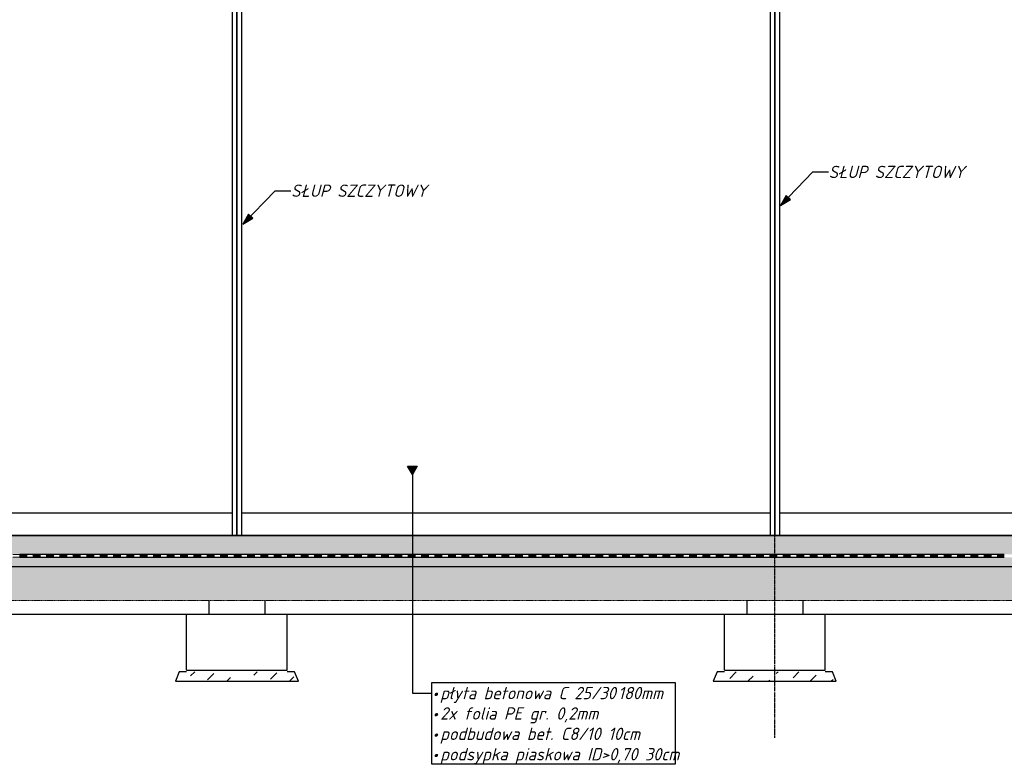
# Model space of a CAD drawing. Header units: millimetres. Extents: x -23034 to 4305, y -2041 to 12509.
# Tile 7 of 10: x -14693 to -5907, y -2041 to 4604. Entities that reach past the tile are written whole.
import ezdxf

# ---------------------------------------------------------------- set-up
doc = ezdxf.new("R2010")
doc.units = ezdxf.units.MM
doc.linetypes.add('Kreska', pattern=[4, 2.5, -1.5])
doc.linetypes.add('Linia osi', pattern=[14, 6, -3, 2, -3])
for name, color, linetype, lineweight in [('A-DETL-GENF', 92, 'Continuous', 25), ('A-FLOR', 192, 'Continuous', 25), ('A-FLOR-MCUT', 51, 'Continuous', 25), ('A-FLOR-OVHD', 1, 'Kreska', 20), ('A-FLOR-PATT', 8, 'Continuous', 35), ('A-WALL', 113, 'Continuous', 25), ('G-ANNO-TEXT', 231, 'Continuous', 20), ('S-COLS', 52, 'Continuous', 25), ('S-FNDN', 32, 'Continuous', 25), ('S-GRID', 1, 'Continuous', 20)]:
    doc.layers.add(name, color=color, linetype=linetype, lineweight=lineweight)
doc.styles.add('GOST Common_I', font='GOST_Common Italic.ttf', dxfattribs={"height": 110})
pattern_1 = [(45, (-3397.42, 5171.7), (-35.921, 149.9703), [80.645, -80.645])]

# ---------------------------------------------------------------- blocks, each defined once
blk = doc.blocks.new('Słup IPE - IPE160-1946344-C')
at = {"layer": 'S-COLS', "lineweight": 20}
for p, q in [((-7957.7, 0), (-7957.7, 8238.6)), ((-7952.7, 8238.6), (-7952.7, 0))]:
    blk.add_line(p, q, dxfattribs=at)
blk = doc.blocks.new('Słup IPE - IPE160-1946345-C')
at = {"layer": 'S-COLS', "lineweight": 20}
for p, q in [((-12757.4, 0), (-12757.4, 6462.7)), ((-12752.4, 6462.7), (-12752.4, 0))]:
    blk.add_line(p, q, dxfattribs=at)
blk = doc.blocks.new('AR Stopa fundam 1 - SF-4-1943746-C')
at = {"layer": 'S-FNDN'}
for p, q in [((-13004.9, -580), (-13004.9, -700)), ((-12504.9, -580), (-12504.9, -700)), ((-13204.9, -700), (-12304.9, -700)), ((-13204.9, -1200), (-13204.9, -700)), ((-12304.9, -1200), (-12304.9, -700)), ((-13204.9, -1200), (-12304.9, -1200))]:
    blk.add_line(p, q, dxfattribs=at)
blk = doc.blocks.new('Podbudowa fundamentu - Z odsadzką-V13-C')
at = {"layer": 'A-DETL-GENF', "lineweight": 20}
h = blk.add_hatch(dxfattribs=at)
h.set_pattern_fill('FP_13', color=256, style=0, pattern_type=2)
h.set_pattern_definition(pattern_1)
h.paths.add_polyline_path([(-7505.2, -1300), (-7406.6, -1300), (-7440.1, -1215), (-8470.3, -1215), (-8503.8, -1300), (-8405.2, -1300)], flags=0)
at = {"layer": 'A-DETL-GENF'}
for p, q in [((-8470.3, -1215), (-8503.8, -1300)), ((-8405.2, -1215), (-8470.3, -1215)), ((-7440.1, -1215), (-7505.2, -1215)), ((-7406.6, -1300), (-7440.1, -1215)), ((-8503.8, -1300), (-7406.6, -1300))]:
    blk.add_line(p, q, dxfattribs=at)
blk = doc.blocks.new('Podbudowa fundamentu - Z odsadzką-V14-C')
at = {"layer": 'A-DETL-GENF', "lineweight": 20}
h = blk.add_hatch(dxfattribs=at)
h.set_pattern_fill('FP_13', color=256, style=0, pattern_type=2)
h.set_pattern_definition(pattern_1)
h.paths.add_polyline_path([(-12304.9, -1300), (-12206.3, -1300), (-12239.7, -1215), (-13270, -1215), (-13303.4, -1300), (-13204.9, -1300)], flags=0)
at = {"layer": 'A-DETL-GENF'}
for p, q in [((-13270, -1215), (-13303.4, -1300)), ((-13204.9, -1215), (-13270, -1215)), ((-12239.7, -1215), (-12304.9, -1215)), ((-12206.3, -1300), (-12239.7, -1215)), ((-13303.4, -1300), (-12206.3, -1300))]:
    blk.add_line(p, q, dxfattribs=at)
blk = doc.blocks.new('Detal powtarzalny - izolacja 1-1574146-C')
at = {"layer": 'A-DETL-GENF'}
for points in [[(-14692.8, -192.6), (-14633.2, -192.6), (-14633.2, -167.6), (-14692.8, -167.6), (-14692.8, -180)], [(-14513.7, -192.6), (-14513.7, -167.6), (-14573.2, -167.6), (-14573.2, -192.6)], [(-14394.2, -192.6), (-14394.2, -167.6), (-14453.7, -167.6), (-14453.7, -192.6)], [(-14274.6, -192.6), (-14274.6, -167.6), (-14334.2, -167.6), (-14334.2, -192.6)], [(-14214.6, -192.6), (-14155.1, -192.6), (-14155.1, -167.6), (-14214.6, -167.6), (-14214.6, -180)], [(-14095.1, -192.6), (-14035.6, -192.6), (-14035.6, -167.6), (-14095.1, -167.6), (-14095.1, -180)], [(-13975.6, -192.6), (-13916, -192.6), (-13916, -167.6), (-13975.6, -167.6), (-13975.6, -180)], [(-13856, -192.6), (-13796.5, -192.6), (-13796.5, -167.6), (-13856, -167.6), (-13856, -180)], [(-13736.5, -192.6), (-13677, -192.6), (-13677, -167.6), (-13736.5, -167.6), (-13736.5, -180)], [(-13617, -192.6), (-13557.4, -192.6), (-13557.4, -167.6), (-13617, -167.6), (-13617, -180)], [(-13497.4, -192.6), (-13437.9, -192.6), (-13437.9, -167.6), (-13497.4, -167.6), (-13497.4, -180)], [(-13377.9, -192.6), (-13318.4, -192.6), (-13318.4, -167.6), (-13377.9, -167.6), (-13377.9, -180)], [(-13258.4, -192.6), (-13198.8, -192.6), (-13198.8, -167.6), (-13258.4, -167.6), (-13258.4, -180)], [(-13079.3, -192.6), (-13079.3, -167.6), (-13138.8, -167.6), (-13138.8, -192.6)], [(-12959.8, -192.6), (-12959.8, -167.6), (-13019.3, -167.6), (-13019.3, -192.6)], [(-12840.2, -192.6), (-12840.2, -167.6), (-12899.8, -167.6), (-12899.8, -192.6)], [(-12780.2, -192.6), (-12720.7, -192.6), (-12720.7, -167.6), (-12780.2, -167.6), (-12780.2, -180)], [(-12660.7, -192.6), (-12601.2, -192.6), (-12601.2, -167.6), (-12660.7, -167.6), (-12660.7, -180)], [(-12541.2, -192.6), (-12481.6, -192.6), (-12481.6, -167.6), (-12541.2, -167.6), (-12541.2, -180)], [(-12421.6, -192.6), (-12362.1, -192.6), (-12362.1, -167.6), (-12421.6, -167.6), (-12421.6, -180)], [(-12302.1, -192.6), (-12242.6, -192.6), (-12242.6, -167.6), (-12302.1, -167.6), (-12302.1, -180)], [(-12182.6, -192.6), (-12123, -192.6), (-12123, -167.6), (-12182.6, -167.6), (-12182.6, -180)], [(-12063, -192.6), (-12003.5, -192.6), (-12003.5, -167.6), (-12063, -167.6), (-12063, -180)], [(-11943.5, -192.6), (-11883.9, -192.6), (-11883.9, -167.6), (-11943.5, -167.6), (-11943.5, -180)], [(-11764.4, -192.6), (-11764.4, -167.6), (-11823.9, -167.6), (-11823.9, -192.6), (-11798.6, -192.6)], [(-11644.9, -192.6), (-11644.9, -167.6), (-11704.4, -167.6), (-11704.4, -192.6)], [(-11525.3, -192.6), (-11525.3, -167.6), (-11584.9, -167.6), (-11584.9, -192.6)], [(-11405.8, -192.6), (-11405.8, -167.6), (-11465.3, -167.6), (-11465.3, -192.6)], [(-11345.8, -192.6), (-11286.3, -192.6), (-11286.3, -167.6), (-11345.8, -167.6), (-11345.8, -180)], [(-11226.3, -192.6), (-11166.7, -192.6), (-11166.7, -167.6), (-11226.3, -167.6), (-11226.3, -180)], [(-11106.7, -192.6), (-11047.2, -192.6), (-11047.2, -167.6), (-11106.7, -167.6), (-11106.7, -180)], [(-10987.2, -192.6), (-10927.7, -192.6), (-10927.7, -167.6), (-10987.2, -167.6), (-10987.2, -180)], [(-10867.7, -192.6), (-10808.1, -192.6), (-10808.1, -167.6), (-10867.7, -167.6), (-10867.7, -180)], [(-10748.1, -192.6), (-10688.6, -192.6), (-10688.6, -167.6), (-10748.1, -167.6), (-10748.1, -180)], [(-10628.6, -192.6), (-10569.1, -192.6), (-10569.1, -167.6), (-10628.6, -167.6), (-10628.6, -180)], [(-10509.1, -192.6), (-10449.5, -192.6), (-10449.5, -167.6), (-10509.1, -167.6), (-10509.1, -180)], [(-10330, -192.6), (-10330, -167.6), (-10389.5, -167.6), (-10389.5, -192.6), (-10333.8, -192.6)], [(-10210.5, -192.6), (-10210.5, -167.6), (-10270, -167.6), (-10270, -192.6)], [(-10090.9, -192.6), (-10090.9, -167.6), (-10150.5, -167.6), (-10150.5, -192.6)], [(-9971.4, -192.6), (-9971.4, -167.6), (-10030.9, -167.6), (-10030.9, -192.6)], [(-9911.4, -192.6), (-9851.9, -192.6), (-9851.9, -167.6), (-9911.4, -167.6), (-9911.4, -180)], [(-9791.9, -192.6), (-9732.3, -192.6), (-9732.3, -167.6), (-9791.9, -167.6), (-9791.9, -180)], [(-9672.3, -192.6), (-9612.8, -192.6), (-9612.8, -167.6), (-9672.3, -167.6), (-9672.3, -180)], [(-9552.8, -192.6), (-9493.2, -192.6), (-9493.2, -167.6), (-9552.8, -167.6), (-9552.8, -180)], [(-9433.2, -192.6), (-9373.7, -192.6), (-9373.7, -167.6), (-9433.2, -167.6), (-9433.2, -180)], [(-9313.7, -192.6), (-9254.2, -192.6), (-9254.2, -167.6), (-9313.7, -167.6), (-9313.7, -180)], [(-9194.2, -192.6), (-9134.6, -192.6), (-9134.6, -167.6), (-9194.2, -167.6), (-9194.2, -180)], [(-9074.6, -192.6), (-9015.1, -192.6), (-9015.1, -167.6), (-9074.6, -167.6), (-9074.6, -180)], [(-8955.1, -192.6), (-8895.6, -192.6), (-8895.6, -167.6), (-8955.1, -167.6), (-8955.1, -180)], [(-8835.6, -192.6), (-8776, -192.6), (-8776, -167.6), (-8835.6, -167.6), (-8835.6, -180)], [(-8656.5, -192.6), (-8656.5, -167.6), (-8716, -167.6), (-8716, -192.6)], [(-8537, -192.6), (-8537, -167.6), (-8596.5, -167.6), (-8596.5, -192.6)], [(-8417.4, -192.6), (-8417.4, -167.6), (-8477, -167.6), (-8477, -192.6)], [(-8357.4, -192.6), (-8297.9, -192.6), (-8297.9, -167.6), (-8357.4, -167.6), (-8357.4, -180)], [(-8237.9, -192.6), (-8178.4, -192.6), (-8178.4, -167.6), (-8237.9, -167.6), (-8237.9, -180)], [(-8118.4, -192.6), (-8058.8, -192.6), (-8058.8, -167.6), (-8118.4, -167.6), (-8118.4, -180)], [(-7998.8, -192.6), (-7939.3, -192.6), (-7939.3, -167.6), (-7998.8, -167.6), (-7998.8, -180)], [(-7879.3, -192.6), (-7819.8, -192.6), (-7819.8, -167.6), (-7879.3, -167.6), (-7879.3, -180)], [(-7759.8, -192.6), (-7700.2, -192.6), (-7700.2, -167.6), (-7759.8, -167.6), (-7759.8, -180)], [(-7640.2, -192.6), (-7580.7, -192.6), (-7580.7, -167.6), (-7640.2, -167.6), (-7640.2, -180)], [(-7520.7, -192.6), (-7461.2, -192.6), (-7461.2, -167.6), (-7520.7, -167.6), (-7520.7, -180)], [(-7401.2, -192.6), (-7341.6, -192.6), (-7341.6, -167.6), (-7401.2, -167.6), (-7401.2, -180)], [(-7222.1, -192.6), (-7222.1, -167.6), (-7281.6, -167.6), (-7281.6, -192.6)], [(-7102.6, -192.6), (-7102.6, -167.6), (-7162.1, -167.6), (-7162.1, -192.6)], [(-6983, -192.6), (-6983, -167.6), (-7042.6, -167.6), (-7042.6, -192.6)], [(-6923, -192.6), (-6863.5, -192.6), (-6863.5, -167.6), (-6923, -167.6), (-6923, -180)], [(-6803.5, -192.6), (-6743.9, -192.6), (-6743.9, -167.6), (-6803.5, -167.6), (-6803.5, -180)], [(-6683.9, -192.6), (-6624.4, -192.6), (-6624.4, -167.6), (-6683.9, -167.6), (-6683.9, -180)], [(-6564.4, -192.6), (-6504.9, -192.6), (-6504.9, -167.6), (-6564.4, -167.6), (-6564.4, -180)], [(-6444.9, -192.6), (-6385.3, -192.6), (-6385.3, -167.6), (-6444.9, -167.6), (-6444.9, -180)], [(-6325.3, -192.6), (-6265.8, -192.6), (-6265.8, -167.6), (-6325.3, -167.6), (-6325.3, -180)], [(-6205.8, -192.6), (-6146.3, -192.6), (-6146.3, -167.6), (-6205.8, -167.6), (-6205.8, -180)], [(-6086.3, -192.6), (-6026.7, -192.6), (-6026.7, -167.6), (-6086.3, -167.6), (-6086.3, -180)], [(-5907.2, -192.6), (-5907.2, -167.6), (-5966.7, -167.6), (-5966.7, -192.6), (-5939.5, -192.6)]]:
    blk.add_hatch(color=256, dxfattribs=at).paths.add_polyline_path(points, flags=0)
at = {"layer": 'A-DETL-GENF', "lineweight": 20}
for p, q in [((-14633.2, -167.6), (-14752.8, -167.6)), ((-14513.7, -167.6), (-14633.2, -167.6)), ((-14633.2, -192.6), (-14633.2, -167.6)), ((-14394.2, -167.6), (-14513.7, -167.6)), ((-14513.7, -192.6), (-14513.7, -167.6)), ((-14274.6, -167.6), (-14394.2, -167.6)), ((-14394.2, -192.6), (-14394.2, -167.6)), ((-14155.1, -167.6), (-14274.6, -167.6)), ((-14274.6, -192.6), (-14274.6, -167.6)), ((-14035.6, -167.6), (-14155.1, -167.6)), ((-14155.1, -192.6), (-14155.1, -167.6)), ((-13916, -167.6), (-14035.6, -167.6)), ((-14035.6, -192.6), (-14035.6, -167.6)), ((-13796.5, -167.6), (-13916, -167.6)), ((-13916, -192.6), (-13916, -167.6)), ((-13677, -167.6), (-13796.5, -167.6)), ((-13796.5, -192.6), (-13796.5, -167.6)), ((-13557.4, -167.6), (-13677, -167.6)), ((-13677, -192.6), (-13677, -167.6)), ((-13437.9, -167.6), (-13557.4, -167.6)), ((-13557.4, -192.6), (-13557.4, -167.6)), ((-13318.4, -167.6), (-13437.9, -167.6)), ((-13437.9, -192.6), (-13437.9, -167.6)), ((-13198.8, -167.6), (-13318.4, -167.6)), ((-13318.4, -192.6), (-13318.4, -167.6)), ((-13079.3, -167.6), (-13198.8, -167.6)), ((-13198.8, -192.6), (-13198.8, -167.6)), ((-12959.8, -167.6), (-13079.3, -167.6)), ((-13079.3, -192.6), (-13079.3, -167.6)), ((-12840.2, -167.6), (-12959.8, -167.6)), ((-12959.8, -192.6), (-12959.8, -167.6)), ((-12720.7, -167.6), (-12840.2, -167.6)), ((-12840.2, -192.6), (-12840.2, -167.6)), ((-12601.2, -167.6), (-12720.7, -167.6)), ((-12720.7, -192.6), (-12720.7, -167.6)), ((-12481.6, -167.6), (-12601.2, -167.6)), ((-12601.2, -192.6), (-12601.2, -167.6)), ((-12362.1, -167.6), (-12481.6, -167.6)), ((-12481.6, -192.6), (-12481.6, -167.6)), ((-12242.6, -167.6), (-12362.1, -167.6)), ((-12362.1, -192.6), (-12362.1, -167.6)), ((-12123, -167.6), (-12242.6, -167.6)), ((-12242.6, -192.6), (-12242.6, -167.6)), ((-12003.5, -167.6), (-12123, -167.6)), ((-12123, -192.6), (-12123, -167.6)), ((-11883.9, -167.6), (-12003.5, -167.6)), ((-12003.5, -192.6), (-12003.5, -167.6)), ((-11764.4, -167.6), (-11883.9, -167.6)), ((-11883.9, -192.6), (-11883.9, -167.6)), ((-11644.9, -167.6), (-11764.4, -167.6)), ((-11764.4, -192.6), (-11764.4, -167.6)), ((-11525.3, -167.6), (-11644.9, -167.6)), ((-11644.9, -192.6), (-11644.9, -167.6)), ((-11405.8, -167.6), (-11525.3, -167.6)), ((-11525.3, -192.6), (-11525.3, -167.6)), ((-11286.3, -167.6), (-11405.8, -167.6)), ((-11405.8, -192.6), (-11405.8, -167.6)), ((-11166.7, -167.6), (-11286.3, -167.6)), ((-11286.3, -192.6), (-11286.3, -167.6)), ((-11047.2, -167.6), (-11166.7, -167.6)), ((-11166.7, -192.6), (-11166.7, -167.6)), ((-10927.7, -167.6), (-11047.2, -167.6)), ((-11047.2, -192.6), (-11047.2, -167.6)), ((-10808.1, -167.6), (-10927.7, -167.6)), ((-10927.7, -192.6), (-10927.7, -167.6)), ((-10688.6, -167.6), (-10808.1, -167.6)), ((-10808.1, -192.6), (-10808.1, -167.6)), ((-10569.1, -167.6), (-10688.6, -167.6)), ((-10688.6, -192.6), (-10688.6, -167.6)), ((-10449.5, -167.6), (-10569.1, -167.6)), ((-10569.1, -192.6), (-10569.1, -167.6)), ((-10330, -167.6), (-10449.5, -167.6)), ((-10449.5, -192.6), (-10449.5, -167.6)), ((-10210.5, -167.6), (-10330, -167.6)), ((-10330, -192.6), (-10330, -167.6)), ((-10090.9, -167.6), (-10210.5, -167.6)), ((-10210.5, -192.6), (-10210.5, -167.6)), ((-9971.4, -167.6), (-10090.9, -167.6)), ((-10090.9, -192.6), (-10090.9, -167.6)), ((-9851.9, -167.6), (-9971.4, -167.6)), ((-9971.4, -192.6), (-9971.4, -167.6)), ((-9732.3, -167.6), (-9851.9, -167.6)), ((-9851.9, -192.6), (-9851.9, -167.6)), ((-9612.8, -167.6), (-9732.3, -167.6)), ((-9732.3, -192.6), (-9732.3, -167.6)), ((-9493.2, -167.6), (-9612.8, -167.6)), ((-9612.8, -192.6), (-9612.8, -167.6)), ((-9373.7, -167.6), (-9493.2, -167.6)), ((-9493.2, -192.6), (-9493.2, -167.6)), ((-9254.2, -167.6), (-9373.7, -167.6)), ((-9373.7, -192.6), (-9373.7, -167.6)), ((-9134.6, -167.6), (-9254.2, -167.6)), ((-9254.2, -192.6), (-9254.2, -167.6)), ((-9015.1, -167.6), (-9134.6, -167.6)), ((-9134.6, -192.6), (-9134.6, -167.6)), ((-8895.6, -167.6), (-9015.1, -167.6)), ((-9015.1, -192.6), (-9015.1, -167.6)), ((-8776, -167.6), (-8895.6, -167.6)), ((-8895.6, -192.6), (-8895.6, -167.6)), ((-8656.5, -167.6), (-8776, -167.6)), ((-8776, -192.6), (-8776, -167.6)), ((-8537, -167.6), (-8656.5, -167.6)), ((-8656.5, -192.6), (-8656.5, -167.6)), ((-8417.4, -167.6), (-8537, -167.6)), ((-8537, -192.6), (-8537, -167.6)), ((-8297.9, -167.6), (-8417.4, -167.6)), ((-8417.4, -192.6), (-8417.4, -167.6)), ((-8178.4, -167.6), (-8297.9, -167.6)), ((-8297.9, -192.6), (-8297.9, -167.6)), ((-8058.8, -167.6), (-8178.4, -167.6)), ((-8178.4, -192.6), (-8178.4, -167.6)), ((-7939.3, -167.6), (-8058.8, -167.6)), ((-8058.8, -192.6), (-8058.8, -167.6)), ((-7819.8, -167.6), (-7939.3, -167.6)), ((-7939.3, -192.6), (-7939.3, -167.6)), ((-7700.2, -167.6), (-7819.8, -167.6)), ((-7819.8, -192.6), (-7819.8, -167.6)), ((-7580.7, -167.6), (-7700.2, -167.6)), ((-7700.2, -192.6), (-7700.2, -167.6)), ((-7461.2, -167.6), (-7580.7, -167.6)), ((-7580.7, -192.6), (-7580.7, -167.6)), ((-7341.6, -167.6), (-7461.2, -167.6)), ((-7461.2, -192.6), (-7461.2, -167.6)), ((-7222.1, -167.6), (-7341.6, -167.6)), ((-7341.6, -192.6), (-7341.6, -167.6)), ((-7102.6, -167.6), (-7222.1, -167.6)), ((-7222.1, -192.6), (-7222.1, -167.6)), ((-6983, -167.6), (-7102.6, -167.6)), ((-7102.6, -192.6), (-7102.6, -167.6)), ((-6863.5, -167.6), (-6983, -167.6)), ((-6983, -192.6), (-6983, -167.6)), ((-6743.9, -167.6), (-6863.5, -167.6)), ((-6863.5, -192.6), (-6863.5, -167.6)), ((-6624.4, -167.6), (-6743.9, -167.6)), ((-6743.9, -192.6), (-6743.9, -167.6)), ((-6504.9, -167.6), (-6624.4, -167.6)), ((-6624.4, -192.6), (-6624.4, -167.6)), ((-6385.3, -167.6), (-6504.9, -167.6)), ((-6504.9, -192.6), (-6504.9, -167.6)), ((-6265.8, -167.6), (-6385.3, -167.6)), ((-6385.3, -192.6), (-6385.3, -167.6)), ((-6146.3, -167.6), (-6265.8, -167.6)), ((-6265.8, -192.6), (-6265.8, -167.6)), ((-6026.7, -167.6), (-6146.3, -167.6)), ((-6146.3, -192.6), (-6146.3, -167.6)), ((-5907.2, -167.6), (-6026.7, -167.6)), ((-6026.7, -192.6), (-6026.7, -167.6)), ((-14633.2, -192.6), (-14752.8, -192.6)), ((-14513.7, -192.6), (-14633.2, -192.6)), ((-14394.2, -192.6), (-14513.7, -192.6)), ((-14274.6, -192.6), (-14394.2, -192.6)), ((-14155.1, -192.6), (-14274.6, -192.6)), ((-14035.6, -192.6), (-14155.1, -192.6)), ((-13916, -192.6), (-14035.6, -192.6)), ((-13796.5, -192.6), (-13916, -192.6)), ((-13677, -192.6), (-13796.5, -192.6)), ((-13557.4, -192.6), (-13677, -192.6)), ((-13437.9, -192.6), (-13557.4, -192.6)), ((-13318.4, -192.6), (-13437.9, -192.6)), ((-13198.8, -192.6), (-13318.4, -192.6)), ((-13079.3, -192.6), (-13198.8, -192.6)), ((-12959.8, -192.6), (-13079.3, -192.6)), ((-12840.2, -192.6), (-12959.8, -192.6)), ((-12720.7, -192.6), (-12840.2, -192.6)), ((-12601.2, -192.6), (-12720.7, -192.6)), ((-12481.6, -192.6), (-12601.2, -192.6)), ((-12362.1, -192.6), (-12481.6, -192.6)), ((-12242.6, -192.6), (-12362.1, -192.6)), ((-12123, -192.6), (-12242.6, -192.6)), ((-12003.5, -192.6), (-12123, -192.6)), ((-11883.9, -192.6), (-12003.5, -192.6)), ((-11764.4, -192.6), (-11883.9, -192.6)), ((-11644.9, -192.6), (-11764.4, -192.6)), ((-11525.3, -192.6), (-11644.9, -192.6)), ((-11405.8, -192.6), (-11525.3, -192.6)), ((-11286.3, -192.6), (-11405.8, -192.6)), ((-11166.7, -192.6), (-11286.3, -192.6)), ((-11047.2, -192.6), (-11166.7, -192.6)), ((-10927.7, -192.6), (-11047.2, -192.6)), ((-10808.1, -192.6), (-10927.7, -192.6)), ((-10688.6, -192.6), (-10808.1, -192.6)), ((-10569.1, -192.6), (-10688.6, -192.6)), ((-10449.5, -192.6), (-10569.1, -192.6)), ((-10330, -192.6), (-10449.5, -192.6)), ((-10210.5, -192.6), (-10330, -192.6)), ((-10090.9, -192.6), (-10210.5, -192.6)), ((-9971.4, -192.6), (-10090.9, -192.6)), ((-9851.9, -192.6), (-9971.4, -192.6)), ((-9732.3, -192.6), (-9851.9, -192.6)), ((-9612.8, -192.6), (-9732.3, -192.6)), ((-9493.2, -192.6), (-9612.8, -192.6)), ((-9373.7, -192.6), (-9493.2, -192.6)), ((-9254.2, -192.6), (-9373.7, -192.6)), ((-9134.6, -192.6), (-9254.2, -192.6)), ((-9015.1, -192.6), (-9134.6, -192.6)), ((-8895.6, -192.6), (-9015.1, -192.6)), ((-8776, -192.6), (-8895.6, -192.6)), ((-8656.5, -192.6), (-8776, -192.6)), ((-8537, -192.6), (-8656.5, -192.6)), ((-8417.4, -192.6), (-8537, -192.6)), ((-8297.9, -192.6), (-8417.4, -192.6)), ((-8178.4, -192.6), (-8297.9, -192.6)), ((-8058.8, -192.6), (-8178.4, -192.6)), ((-7939.3, -192.6), (-8058.8, -192.6)), ((-7819.8, -192.6), (-7939.3, -192.6)), ((-7700.2, -192.6), (-7819.8, -192.6)), ((-7580.7, -192.6), (-7700.2, -192.6)), ((-7461.2, -192.6), (-7580.7, -192.6)), ((-7341.6, -192.6), (-7461.2, -192.6)), ((-7222.1, -192.6), (-7341.6, -192.6)), ((-7102.6, -192.6), (-7222.1, -192.6)), ((-6983, -192.6), (-7102.6, -192.6)), ((-6863.5, -192.6), (-6983, -192.6)), ((-6743.9, -192.6), (-6863.5, -192.6)), ((-6624.4, -192.6), (-6743.9, -192.6)), ((-6504.9, -192.6), (-6624.4, -192.6)), ((-6385.3, -192.6), (-6504.9, -192.6)), ((-6265.8, -192.6), (-6385.3, -192.6)), ((-6146.3, -192.6), (-6265.8, -192.6)), ((-6026.7, -192.6), (-6146.3, -192.6)), ((-5907.2, -192.6), (-6026.7, -192.6))]:
    blk.add_line(p, q, dxfattribs=at)
at = {"layer": 'A-DETL-GENF'}
for p, q in [((-14692.8, -167.6), (-14692.8, -192.6)), ((-14633.2, -167.6), (-14692.8, -167.6)), ((-14573.2, -167.6), (-14633.2, -167.6)), ((-14633.2, -167.6), (-14633.2, -192.6)), ((-14573.2, -167.6), (-14573.2, -192.6)), ((-14513.7, -167.6), (-14573.2, -167.6)), ((-14453.7, -167.6), (-14513.7, -167.6)), ((-14513.7, -167.6), (-14513.7, -192.6)), ((-14453.7, -167.6), (-14453.7, -192.6)), ((-14394.2, -167.6), (-14453.7, -167.6)), ((-14334.2, -167.6), (-14394.2, -167.6)), ((-14394.2, -167.6), (-14394.2, -192.6)), ((-14334.2, -167.6), (-14334.2, -192.6)), ((-14274.6, -167.6), (-14334.2, -167.6)), ((-14214.6, -167.6), (-14274.6, -167.6)), ((-14274.6, -167.6), (-14274.6, -192.6)), ((-14214.6, -167.6), (-14214.6, -192.6)), ((-14155.1, -167.6), (-14214.6, -167.6)), ((-14095.1, -167.6), (-14155.1, -167.6)), ((-14155.1, -167.6), (-14155.1, -192.6)), ((-14095.1, -167.6), (-14095.1, -192.6)), ((-14035.6, -167.6), (-14095.1, -167.6)), ((-13975.6, -167.6), (-14035.6, -167.6)), ((-14035.6, -167.6), (-14035.6, -192.6)), ((-13975.6, -167.6), (-13975.6, -192.6)), ((-13916, -167.6), (-13975.6, -167.6)), ((-13856, -167.6), (-13916, -167.6)), ((-13916, -167.6), (-13916, -192.6)), ((-13856, -167.6), (-13856, -192.6)), ((-13796.5, -167.6), (-13856, -167.6)), ((-13736.5, -167.6), (-13796.5, -167.6)), ((-13796.5, -167.6), (-13796.5, -192.6)), ((-13736.5, -167.6), (-13736.5, -192.6)), ((-13677, -167.6), (-13736.5, -167.6)), ((-13617, -167.6), (-13677, -167.6)), ((-13677, -167.6), (-13677, -192.6)), ((-13617, -167.6), (-13617, -192.6)), ((-13557.4, -167.6), (-13617, -167.6)), ((-13497.4, -167.6), (-13557.4, -167.6)), ((-13557.4, -167.6), (-13557.4, -192.6)), ((-13497.4, -167.6), (-13497.4, -192.6)), ((-13437.9, -167.6), (-13497.4, -167.6)), ((-13377.9, -167.6), (-13437.9, -167.6)), ((-13437.9, -167.6), (-13437.9, -192.6)), ((-13377.9, -167.6), (-13377.9, -192.6)), ((-13318.4, -167.6), (-13377.9, -167.6)), ((-13258.4, -167.6), (-13318.4, -167.6)), ((-13318.4, -167.6), (-13318.4, -192.6)), ((-13258.4, -167.6), (-13258.4, -192.6)), ((-13198.8, -167.6), (-13258.4, -167.6)), ((-13138.8, -167.6), (-13198.8, -167.6)), ((-13198.8, -167.6), (-13198.8, -192.6)), ((-13138.8, -167.6), (-13138.8, -192.6)), ((-13079.3, -167.6), (-13138.8, -167.6)), ((-13019.3, -167.6), (-13079.3, -167.6)), ((-13079.3, -167.6), (-13079.3, -192.6)), ((-13019.3, -167.6), (-13019.3, -192.6)), ((-12959.8, -167.6), (-13019.3, -167.6)), ((-12899.8, -167.6), (-12959.8, -167.6)), ((-12959.8, -167.6), (-12959.8, -192.6)), ((-12899.8, -167.6), (-12899.8, -192.6)), ((-12840.2, -167.6), (-12899.8, -167.6)), ((-12780.2, -167.6), (-12840.2, -167.6)), ((-12840.2, -167.6), (-12840.2, -192.6)), ((-12780.2, -167.6), (-12780.2, -192.6)), ((-12720.7, -167.6), (-12780.2, -167.6)), ((-12660.7, -167.6), (-12720.7, -167.6)), ((-12720.7, -167.6), (-12720.7, -192.6)), ((-12660.7, -167.6), (-12660.7, -192.6)), ((-12601.2, -167.6), (-12660.7, -167.6)), ((-12541.2, -167.6), (-12601.2, -167.6)), ((-12601.2, -167.6), (-12601.2, -192.6)), ((-12541.2, -167.6), (-12541.2, -192.6)), ((-12481.6, -167.6), (-12541.2, -167.6)), ((-12421.6, -167.6), (-12481.6, -167.6)), ((-12481.6, -167.6), (-12481.6, -192.6)), ((-12421.6, -167.6), (-12421.6, -192.6)), ((-12362.1, -167.6), (-12421.6, -167.6)), ((-12302.1, -167.6), (-12362.1, -167.6)), ((-12362.1, -167.6), (-12362.1, -192.6)), ((-12302.1, -167.6), (-12302.1, -192.6)), ((-12242.6, -167.6), (-12302.1, -167.6)), ((-12182.6, -167.6), (-12242.6, -167.6)), ((-12242.6, -167.6), (-12242.6, -192.6)), ((-12182.6, -167.6), (-12182.6, -192.6)), ((-12123, -167.6), (-12182.6, -167.6)), ((-12063, -167.6), (-12123, -167.6)), ((-12123, -167.6), (-12123, -192.6)), ((-12063, -167.6), (-12063, -192.6)), ((-12003.5, -167.6), (-12063, -167.6)), ((-11943.5, -167.6), (-12003.5, -167.6)), ((-12003.5, -167.6), (-12003.5, -192.6)), ((-11943.5, -167.6), (-11943.5, -192.6)), ((-11883.9, -167.6), (-11943.5, -167.6)), ((-11823.9, -167.6), (-11883.9, -167.6)), ((-11883.9, -167.6), (-11883.9, -192.6)), ((-11823.9, -167.6), (-11823.9, -192.6)), ((-11764.4, -167.6), (-11823.9, -167.6)), ((-11704.4, -167.6), (-11764.4, -167.6)), ((-11764.4, -167.6), (-11764.4, -192.6)), ((-11704.4, -167.6), (-11704.4, -192.6)), ((-11644.9, -167.6), (-11704.4, -167.6)), ((-11584.9, -167.6), (-11644.9, -167.6)), ((-11644.9, -167.6), (-11644.9, -192.6)), ((-11584.9, -167.6), (-11584.9, -192.6)), ((-11525.3, -167.6), (-11584.9, -167.6)), ((-11465.3, -167.6), (-11525.3, -167.6)), ((-11525.3, -167.6), (-11525.3, -192.6)), ((-11465.3, -167.6), (-11465.3, -192.6)), ((-11405.8, -167.6), (-11465.3, -167.6)), ((-11345.8, -167.6), (-11405.8, -167.6)), ((-11405.8, -167.6), (-11405.8, -192.6)), ((-11345.8, -167.6), (-11345.8, -192.6)), ((-11286.3, -167.6), (-11345.8, -167.6)), ((-11226.3, -167.6), (-11286.3, -167.6)), ((-11286.3, -167.6), (-11286.3, -192.6)), ((-11226.3, -167.6), (-11226.3, -192.6)), ((-11166.7, -167.6), (-11226.3, -167.6)), ((-11106.7, -167.6), (-11166.7, -167.6)), ((-11166.7, -167.6), (-11166.7, -192.6)), ((-11106.7, -167.6), (-11106.7, -192.6)), ((-11047.2, -167.6), (-11106.7, -167.6)), ((-10987.2, -167.6), (-11047.2, -167.6)), ((-11047.2, -167.6), (-11047.2, -192.6)), ((-10987.2, -167.6), (-10987.2, -192.6)), ((-10927.7, -167.6), (-10987.2, -167.6)), ((-10867.7, -167.6), (-10927.7, -167.6)), ((-10927.7, -167.6), (-10927.7, -192.6)), ((-10867.7, -167.6), (-10867.7, -192.6)), ((-10808.1, -167.6), (-10867.7, -167.6)), ((-10748.1, -167.6), (-10808.1, -167.6)), ((-10808.1, -167.6), (-10808.1, -192.6)), ((-10748.1, -167.6), (-10748.1, -192.6)), ((-10688.6, -167.6), (-10748.1, -167.6)), ((-10628.6, -167.6), (-10688.6, -167.6)), ((-10688.6, -167.6), (-10688.6, -192.6)), ((-10628.6, -167.6), (-10628.6, -192.6)), ((-10569.1, -167.6), (-10628.6, -167.6)), ((-10509.1, -167.6), (-10569.1, -167.6)), ((-10569.1, -167.6), (-10569.1, -192.6)), ((-10509.1, -167.6), (-10509.1, -192.6)), ((-10449.5, -167.6), (-10509.1, -167.6)), ((-10389.5, -167.6), (-10449.5, -167.6)), ((-10449.5, -167.6), (-10449.5, -192.6)), ((-10389.5, -167.6), (-10389.5, -192.6)), ((-10330, -167.6), (-10389.5, -167.6)), ((-10270, -167.6), (-10330, -167.6)), ((-10330, -167.6), (-10330, -192.6)), ((-10270, -167.6), (-10270, -192.6)), ((-10210.5, -167.6), (-10270, -167.6)), ((-10150.5, -167.6), (-10210.5, -167.6)), ((-10210.5, -167.6), (-10210.5, -192.6)), ((-10150.5, -167.6), (-10150.5, -192.6)), ((-10090.9, -167.6), (-10150.5, -167.6)), ((-10030.9, -167.6), (-10090.9, -167.6)), ((-10090.9, -167.6), (-10090.9, -192.6)), ((-10030.9, -167.6), (-10030.9, -192.6)), ((-9971.4, -167.6), (-10030.9, -167.6)), ((-9911.4, -167.6), (-9971.4, -167.6)), ((-9971.4, -167.6), (-9971.4, -192.6)), ((-9911.4, -167.6), (-9911.4, -192.6)), ((-9851.9, -167.6), (-9911.4, -167.6)), ((-9791.9, -167.6), (-9851.9, -167.6)), ((-9851.9, -167.6), (-9851.9, -192.6)), ((-9791.9, -167.6), (-9791.9, -192.6)), ((-9732.3, -167.6), (-9791.9, -167.6)), ((-9672.3, -167.6), (-9732.3, -167.6)), ((-9732.3, -167.6), (-9732.3, -192.6)), ((-9672.3, -167.6), (-9672.3, -192.6)), ((-9612.8, -167.6), (-9672.3, -167.6)), ((-9552.8, -167.6), (-9612.8, -167.6)), ((-9612.8, -167.6), (-9612.8, -192.6)), ((-9552.8, -167.6), (-9552.8, -192.6)), ((-9493.2, -167.6), (-9552.8, -167.6)), ((-9433.2, -167.6), (-9493.2, -167.6)), ((-9493.2, -167.6), (-9493.2, -192.6)), ((-9433.2, -167.6), (-9433.2, -192.6)), ((-9373.7, -167.6), (-9433.2, -167.6)), ((-9313.7, -167.6), (-9373.7, -167.6)), ((-9373.7, -167.6), (-9373.7, -192.6)), ((-9313.7, -167.6), (-9313.7, -192.6)), ((-9254.2, -167.6), (-9313.7, -167.6)), ((-9194.2, -167.6), (-9254.2, -167.6)), ((-9254.2, -167.6), (-9254.2, -192.6)), ((-9194.2, -167.6), (-9194.2, -192.6)), ((-9134.6, -167.6), (-9194.2, -167.6)), ((-9074.6, -167.6), (-9134.6, -167.6)), ((-9134.6, -167.6), (-9134.6, -192.6)), ((-9074.6, -167.6), (-9074.6, -192.6)), ((-9015.1, -167.6), (-9074.6, -167.6)), ((-8955.1, -167.6), (-9015.1, -167.6)), ((-9015.1, -167.6), (-9015.1, -192.6)), ((-8955.1, -167.6), (-8955.1, -192.6)), ((-8895.6, -167.6), (-8955.1, -167.6)), ((-8835.6, -167.6), (-8895.6, -167.6)), ((-8895.6, -167.6), (-8895.6, -192.6)), ((-8835.6, -167.6), (-8835.6, -192.6)), ((-8776, -167.6), (-8835.6, -167.6)), ((-8716, -167.6), (-8776, -167.6)), ((-8776, -167.6), (-8776, -192.6)), ((-8716, -167.6), (-8716, -192.6)), ((-8656.5, -167.6), (-8716, -167.6)), ((-8596.5, -167.6), (-8656.5, -167.6)), ((-8656.5, -167.6), (-8656.5, -192.6)), ((-8596.5, -167.6), (-8596.5, -192.6)), ((-8537, -167.6), (-8596.5, -167.6)), ((-8477, -167.6), (-8537, -167.6)), ((-8537, -167.6), (-8537, -192.6)), ((-8477, -167.6), (-8477, -192.6)), ((-8417.4, -167.6), (-8477, -167.6)), ((-8357.4, -167.6), (-8417.4, -167.6)), ((-8417.4, -167.6), (-8417.4, -192.6)), ((-8357.4, -167.6), (-8357.4, -192.6)), ((-8297.9, -167.6), (-8357.4, -167.6)), ((-8237.9, -167.6), (-8297.9, -167.6)), ((-8297.9, -167.6), (-8297.9, -192.6)), ((-8237.9, -167.6), (-8237.9, -192.6)), ((-8178.4, -167.6), (-8237.9, -167.6)), ((-8118.4, -167.6), (-8178.4, -167.6)), ((-8178.4, -167.6), (-8178.4, -192.6)), ((-8118.4, -167.6), (-8118.4, -192.6)), ((-8058.8, -167.6), (-8118.4, -167.6)), ((-7998.8, -167.6), (-8058.8, -167.6)), ((-8058.8, -167.6), (-8058.8, -192.6)), ((-7998.8, -167.6), (-7998.8, -192.6)), ((-7939.3, -167.6), (-7998.8, -167.6)), ((-7879.3, -167.6), (-7939.3, -167.6)), ((-7939.3, -167.6), (-7939.3, -192.6)), ((-7879.3, -167.6), (-7879.3, -192.6)), ((-7819.8, -167.6), (-7879.3, -167.6)), ((-7759.8, -167.6), (-7819.8, -167.6)), ((-7819.8, -167.6), (-7819.8, -192.6)), ((-7759.8, -167.6), (-7759.8, -192.6)), ((-7700.2, -167.6), (-7759.8, -167.6)), ((-7640.2, -167.6), (-7700.2, -167.6)), ((-7700.2, -167.6), (-7700.2, -192.6)), ((-7640.2, -167.6), (-7640.2, -192.6)), ((-7580.7, -167.6), (-7640.2, -167.6)), ((-7520.7, -167.6), (-7580.7, -167.6)), ((-7580.7, -167.6), (-7580.7, -192.6)), ((-7520.7, -167.6), (-7520.7, -192.6)), ((-7461.2, -167.6), (-7520.7, -167.6)), ((-7401.2, -167.6), (-7461.2, -167.6)), ((-7461.2, -167.6), (-7461.2, -192.6)), ((-7401.2, -167.6), (-7401.2, -192.6)), ((-7341.6, -167.6), (-7401.2, -167.6)), ((-7281.6, -167.6), (-7341.6, -167.6)), ((-7341.6, -167.6), (-7341.6, -192.6)), ((-7281.6, -167.6), (-7281.6, -192.6)), ((-7222.1, -167.6), (-7281.6, -167.6)), ((-7162.1, -167.6), (-7222.1, -167.6)), ((-7222.1, -167.6), (-7222.1, -192.6)), ((-7162.1, -167.6), (-7162.1, -192.6)), ((-7102.6, -167.6), (-7162.1, -167.6)), ((-7042.6, -167.6), (-7102.6, -167.6)), ((-7102.6, -167.6), (-7102.6, -192.6)), ((-7042.6, -167.6), (-7042.6, -192.6)), ((-6983, -167.6), (-7042.6, -167.6)), ((-6923, -167.6), (-6983, -167.6)), ((-6983, -167.6), (-6983, -192.6)), ((-6923, -167.6), (-6923, -192.6)), ((-6863.5, -167.6), (-6923, -167.6)), ((-6803.5, -167.6), (-6863.5, -167.6)), ((-6863.5, -167.6), (-6863.5, -192.6)), ((-6803.5, -167.6), (-6803.5, -192.6)), ((-6743.9, -167.6), (-6803.5, -167.6)), ((-6683.9, -167.6), (-6743.9, -167.6)), ((-6743.9, -167.6), (-6743.9, -192.6)), ((-6683.9, -167.6), (-6683.9, -192.6)), ((-6624.4, -167.6), (-6683.9, -167.6)), ((-6564.4, -167.6), (-6624.4, -167.6)), ((-6624.4, -167.6), (-6624.4, -192.6)), ((-6564.4, -167.6), (-6564.4, -192.6)), ((-6504.9, -167.6), (-6564.4, -167.6)), ((-6444.9, -167.6), (-6504.9, -167.6)), ((-6504.9, -167.6), (-6504.9, -192.6)), ((-6444.9, -167.6), (-6444.9, -192.6)), ((-6385.3, -167.6), (-6444.9, -167.6)), ((-6325.3, -167.6), (-6385.3, -167.6)), ((-6385.3, -167.6), (-6385.3, -192.6)), ((-6325.3, -167.6), (-6325.3, -192.6)), ((-6265.8, -167.6), (-6325.3, -167.6)), ((-6205.8, -167.6), (-6265.8, -167.6)), ((-6265.8, -167.6), (-6265.8, -192.6)), ((-6205.8, -167.6), (-6205.8, -192.6)), ((-6146.3, -167.6), (-6205.8, -167.6)), ((-6086.3, -167.6), (-6146.3, -167.6)), ((-6146.3, -167.6), (-6146.3, -192.6)), ((-6086.3, -167.6), (-6086.3, -192.6)), ((-6026.7, -167.6), (-6086.3, -167.6)), ((-5966.7, -167.6), (-6026.7, -167.6)), ((-6026.7, -167.6), (-6026.7, -192.6)), ((-5966.7, -167.6), (-5966.7, -192.6)), ((-5907.2, -167.6), (-5966.7, -167.6)), ((-14692.8, -192.6), (-14633.2, -192.6)), ((-14633.2, -192.6), (-14573.2, -192.6)), ((-14573.2, -192.6), (-14513.7, -192.6)), ((-14513.7, -192.6), (-14453.7, -192.6)), ((-14453.7, -192.6), (-14394.2, -192.6)), ((-14394.2, -192.6), (-14334.2, -192.6)), ((-14334.2, -192.6), (-14274.6, -192.6)), ((-14274.6, -192.6), (-14214.6, -192.6)), ((-14214.6, -192.6), (-14155.1, -192.6)), ((-14155.1, -192.6), (-14095.1, -192.6)), ((-14095.1, -192.6), (-14035.6, -192.6)), ((-14035.6, -192.6), (-13975.6, -192.6)), ((-13975.6, -192.6), (-13916, -192.6)), ((-13916, -192.6), (-13856, -192.6)), ((-13856, -192.6), (-13796.5, -192.6)), ((-13796.5, -192.6), (-13736.5, -192.6)), ((-13736.5, -192.6), (-13677, -192.6)), ((-13677, -192.6), (-13617, -192.6)), ((-13617, -192.6), (-13557.4, -192.6)), ((-13557.4, -192.6), (-13497.4, -192.6)), ((-13497.4, -192.6), (-13437.9, -192.6)), ((-13437.9, -192.6), (-13377.9, -192.6)), ((-13377.9, -192.6), (-13318.4, -192.6)), ((-13318.4, -192.6), (-13258.4, -192.6)), ((-13258.4, -192.6), (-13198.8, -192.6)), ((-13198.8, -192.6), (-13138.8, -192.6)), ((-13138.8, -192.6), (-13079.3, -192.6)), ((-13079.3, -192.6), (-13019.3, -192.6)), ((-13019.3, -192.6), (-12959.8, -192.6)), ((-12959.8, -192.6), (-12899.8, -192.6)), ((-12899.8, -192.6), (-12840.2, -192.6)), ((-12840.2, -192.6), (-12780.2, -192.6)), ((-12780.2, -192.6), (-12720.7, -192.6)), ((-12720.7, -192.6), (-12660.7, -192.6)), ((-12660.7, -192.6), (-12601.2, -192.6)), ((-12601.2, -192.6), (-12541.2, -192.6)), ((-12541.2, -192.6), (-12481.6, -192.6)), ((-12481.6, -192.6), (-12421.6, -192.6)), ((-12421.6, -192.6), (-12362.1, -192.6)), ((-12362.1, -192.6), (-12302.1, -192.6)), ((-12302.1, -192.6), (-12242.6, -192.6)), ((-12242.6, -192.6), (-12182.6, -192.6)), ((-12182.6, -192.6), (-12123, -192.6)), ((-12123, -192.6), (-12063, -192.6)), ((-12063, -192.6), (-12003.5, -192.6)), ((-12003.5, -192.6), (-11943.5, -192.6)), ((-11943.5, -192.6), (-11883.9, -192.6)), ((-11883.9, -192.6), (-11823.9, -192.6)), ((-11823.9, -192.6), (-11764.4, -192.6)), ((-11764.4, -192.6), (-11704.4, -192.6)), ((-11704.4, -192.6), (-11644.9, -192.6)), ((-11644.9, -192.6), (-11584.9, -192.6)), ((-11584.9, -192.6), (-11525.3, -192.6)), ((-11525.3, -192.6), (-11465.3, -192.6)), ((-11465.3, -192.6), (-11405.8, -192.6)), ((-11405.8, -192.6), (-11345.8, -192.6)), ((-11345.8, -192.6), (-11286.3, -192.6)), ((-11286.3, -192.6), (-11226.3, -192.6)), ((-11226.3, -192.6), (-11166.7, -192.6)), ((-11166.7, -192.6), (-11106.7, -192.6)), ((-11106.7, -192.6), (-11047.2, -192.6)), ((-11047.2, -192.6), (-10987.2, -192.6)), ((-10987.2, -192.6), (-10927.7, -192.6)), ((-10927.7, -192.6), (-10867.7, -192.6)), ((-10867.7, -192.6), (-10808.1, -192.6)), ((-10808.1, -192.6), (-10748.1, -192.6)), ((-10748.1, -192.6), (-10688.6, -192.6)), ((-10688.6, -192.6), (-10628.6, -192.6)), ((-10628.6, -192.6), (-10569.1, -192.6)), ((-10569.1, -192.6), (-10509.1, -192.6)), ((-10509.1, -192.6), (-10449.5, -192.6)), ((-10449.5, -192.6), (-10389.5, -192.6)), ((-10389.5, -192.6), (-10330, -192.6)), ((-10330, -192.6), (-10270, -192.6)), ((-10270, -192.6), (-10210.5, -192.6)), ((-10210.5, -192.6), (-10150.5, -192.6)), ((-10150.5, -192.6), (-10090.9, -192.6)), ((-10090.9, -192.6), (-10030.9, -192.6)), ((-10030.9, -192.6), (-9971.4, -192.6)), ((-9971.4, -192.6), (-9911.4, -192.6)), ((-9911.4, -192.6), (-9851.9, -192.6)), ((-9851.9, -192.6), (-9791.9, -192.6)), ((-9791.9, -192.6), (-9732.3, -192.6)), ((-9732.3, -192.6), (-9672.3, -192.6)), ((-9672.3, -192.6), (-9612.8, -192.6)), ((-9612.8, -192.6), (-9552.8, -192.6)), ((-9552.8, -192.6), (-9493.2, -192.6)), ((-9493.2, -192.6), (-9433.2, -192.6)), ((-9433.2, -192.6), (-9373.7, -192.6)), ((-9373.7, -192.6), (-9313.7, -192.6)), ((-9313.7, -192.6), (-9254.2, -192.6)), ((-9254.2, -192.6), (-9194.2, -192.6)), ((-9194.2, -192.6), (-9134.6, -192.6)), ((-9134.6, -192.6), (-9074.6, -192.6)), ((-9074.6, -192.6), (-9015.1, -192.6)), ((-9015.1, -192.6), (-8955.1, -192.6)), ((-8955.1, -192.6), (-8895.6, -192.6)), ((-8895.6, -192.6), (-8835.6, -192.6)), ((-8835.6, -192.6), (-8776, -192.6)), ((-8776, -192.6), (-8716, -192.6)), ((-8716, -192.6), (-8656.5, -192.6)), ((-8656.5, -192.6), (-8596.5, -192.6)), ((-8596.5, -192.6), (-8537, -192.6)), ((-8537, -192.6), (-8477, -192.6)), ((-8477, -192.6), (-8417.4, -192.6)), ((-8417.4, -192.6), (-8357.4, -192.6)), ((-8357.4, -192.6), (-8297.9, -192.6)), ((-8297.9, -192.6), (-8237.9, -192.6)), ((-8237.9, -192.6), (-8178.4, -192.6)), ((-8178.4, -192.6), (-8118.4, -192.6)), ((-8118.4, -192.6), (-8058.8, -192.6)), ((-8058.8, -192.6), (-7998.8, -192.6)), ((-7998.8, -192.6), (-7939.3, -192.6)), ((-7939.3, -192.6), (-7879.3, -192.6)), ((-7879.3, -192.6), (-7819.8, -192.6)), ((-7819.8, -192.6), (-7759.8, -192.6)), ((-7759.8, -192.6), (-7700.2, -192.6)), ((-7700.2, -192.6), (-7640.2, -192.6)), ((-7640.2, -192.6), (-7580.7, -192.6)), ((-7580.7, -192.6), (-7520.7, -192.6)), ((-7520.7, -192.6), (-7461.2, -192.6)), ((-7461.2, -192.6), (-7401.2, -192.6)), ((-7401.2, -192.6), (-7341.6, -192.6)), ((-7341.6, -192.6), (-7281.6, -192.6)), ((-7281.6, -192.6), (-7222.1, -192.6)), ((-7222.1, -192.6), (-7162.1, -192.6)), ((-7162.1, -192.6), (-7102.6, -192.6)), ((-7102.6, -192.6), (-7042.6, -192.6)), ((-7042.6, -192.6), (-6983, -192.6)), ((-6983, -192.6), (-6923, -192.6)), ((-6923, -192.6), (-6863.5, -192.6)), ((-6863.5, -192.6), (-6803.5, -192.6)), ((-6803.5, -192.6), (-6743.9, -192.6)), ((-6743.9, -192.6), (-6683.9, -192.6)), ((-6683.9, -192.6), (-6624.4, -192.6)), ((-6624.4, -192.6), (-6564.4, -192.6)), ((-6564.4, -192.6), (-6504.9, -192.6)), ((-6504.9, -192.6), (-6444.9, -192.6)), ((-6444.9, -192.6), (-6385.3, -192.6)), ((-6385.3, -192.6), (-6325.3, -192.6)), ((-6325.3, -192.6), (-6265.8, -192.6)), ((-6265.8, -192.6), (-6205.8, -192.6)), ((-6205.8, -192.6), (-6146.3, -192.6)), ((-6146.3, -192.6), (-6086.3, -192.6)), ((-6086.3, -192.6), (-6026.7, -192.6)), ((-6026.7, -192.6), (-5966.7, -192.6)), ((-5966.7, -192.6), (-5907.2, -192.6))]:
    blk.add_line(p, q, dxfattribs=at)

msp = doc.modelspace()

# ---------------------------------------------------------------- hatches: boundary and pattern name
at = {"layer": 'A-FLOR-PATT', "lineweight": 20}
h = msp.add_hatch(dxfattribs=at)
h.set_pattern_fill('FP_13', color=256, style=0, pattern_type=2)
h.set_pattern_definition(pattern_1)
h.paths.add_polyline_path([(-17514.6, -180), (-17514.6, 0), (-17535.2, 0), (-17535.2, -180)], flags=0)
h.paths.add_polyline_path([(3177.9, -180), (3224.2, -180), (3224.2, 0), (-17489.6, 0), (-17489.6, -167.6), (3177.9, -167.6)], flags=0)
h = msp.add_hatch(dxfattribs=at)
h.set_pattern_fill('FP_13', color=256, style=0, pattern_type=2)
h.set_pattern_definition(pattern_1)
h.paths.add_polyline_path([(-17535.2, -280), (-17514.6, -280), (-17514.6, -180), (-17535.2, -180), (-17535.2, -266.9)], flags=0)
h.paths.add_polyline_path([(1384.3, -280), (3224.2, -280), (3224.2, -180), (3177.9, -180), (3177.9, -192.6), (-17489.6, -192.6), (-17489.6, -280), (-1545.2, -280)], flags=0)
h = msp.add_hatch(dxfattribs=at)
h.set_pattern_fill('FP_12', color=256, style=0, pattern_type=2)
h.set_pattern_definition([(50, (-3397.42, 5171.7), (91.09195, -7.96922), [9.525, -104.775]), (355, (-3397.42, 5171.7), (-17.6212, 95.5283), [7.62, -83.82]), (100.451, (-3389.83, 5171.04), (73.47134, 87.55785), [8.095, -89.045]), (46.184, (-3397.42, 5197.1), (135.5398, -21.0213), [14.288, -157.163]), (96.636, (-3386.12, 5195.35), (118.7017, 123.7142), [12.143, -133.568]), (351.184, (-3397.42, 5197.1), (118.7029, 123.713), [11.43, -125.73]), (21, (-3384.72, 5190.75), (75.80726, -51.1323), [9.525, -104.775]), (326, (-3384.72, 5190.75), (30.9012, 92.09387), [7.62, -83.82]), (71.451, (-3378.4, 5186.49), (106.70837, 40.9602), [8.095, -89.045]), (37.5, (-3397.418, 5171.7), (1.54416, 42.27754), [1.676, -81.128, 1.676, -83.414, -84.137]), (37.5, (-3397.418, 5171.7), (1.54416, 42.27754), [-167.894, 1.676, -82.461]), (7.5, (-3397.42, 5171.7), (33.40972, 50.09037), [1.676, -46.838, 1.676, -79.223, -32.068]), (7.5, (-3397.42, 5171.7), (33.40972, 50.09037), [-129.413, 1.676, -30.391]), (327.5, (-3425.74, 5171.7), (67.79551, -2.864035), [1.676, -30.074, 1.676, -97.384, -131.445]), (327.5, (-3425.74, 5171.7), (67.79551, -2.864035), [-130.81, 1.676, -129.769]), (317.5, (-3438.44, 5171.7), (74.06478, 12.71375), [1.676, -39.599, 1.676, -64.11, -93.345]), (317.5, (-3438.44, 5171.7), (74.06478, 12.71375), [-107.061, 1.676, -91.669])])
h.paths.add_polyline_path([(1384.3, -580), (3224.2, -580), (3224.2, -280), (-17489.6, -280), (-17489.6, -580), (-1545.2, -580)], flags=0)
h.paths.add_polyline_path([(-17514.6, -580), (-17514.6, -280), (-17535.2, -280), (-17535.2, -580)], flags=0)
at = {"layer": 'G-ANNO-TEXT', "lineweight": 25}
for points in [[(-7904.7, 2946), (-7816, 2999.3), (-7854.5, 3036.5)], [(-12701.8, 2778.5), (-12613, 2831.8), (-12651.6, 2869)], [(-11145.1, 619), (-11188.4, 544), (-11231.7, 619)]]:
    msp.add_hatch(color=10, dxfattribs=at).paths.add_polyline_path(points, flags=0)

# ---------------------------------------------------------------- linework, layer by layer
at = {"layer": 'A-FLOR', "lineweight": 35}
msp.add_line((3224.2, 0), (-17489.6, 0), dxfattribs=at)
at = {"layer": 'A-FLOR-MCUT'}
msp.add_line((3224.2, -280), (-17489.6, -280), dxfattribs=at)
at = {"layer": 'A-FLOR-OVHD'}
msp.add_line((-17489.6, -580), (3224.2, -580), dxfattribs=at)
at = {"layer": 'A-WALL'}
for p, q in [((-12795.9, 200), (-17425.2, 200)), ((-7996.2, 200), (-12713.9, 200)), ((-3295.2, 200), (-7914.2, 200)), ((-16580.2, -700), (-13204.9, -700)), ((-12304.9, -700), (-8405.2, -700)), ((-7505.2, -700), (-3704.2, -700))]:
    msp.add_line(p, q, dxfattribs=at)
at = {"layer": 'G-ANNO-TEXT', "color": 10, "lineweight": 25}
for p, q in [((-7904.7, 2946), (-7615.4, 3245.7)), ((-7615.4, 3245.7), (-7475.8, 3245.7)), ((-12701.8, 2778.5), (-12412.4, 3078.2)), ((-12412.4, 3078.2), (-12272.9, 3078.2)), ((-7854.5, 3036.5), (-7904.7, 2946)), ((-7904.7, 2946), (-7816, 2999.3)), ((-7816, 2999.3), (-7854.5, 3036.5)), ((-12651.6, 2869), (-12701.8, 2778.5)), ((-12701.8, 2778.5), (-12613, 2831.8)), ((-12613, 2831.8), (-12651.6, 2869)), ((-11188.4, 544), (-11231.7, 619)), ((-11231.7, 619), (-11145.1, 619)), ((-11145.1, 619), (-11188.4, 544)), ((-11188.4, 619), (-11188.4, -1405.3)), ((-11188.4, -1405.3), (-11014.7, -1405.3))]:
    msp.add_line(p, q, dxfattribs=at)
at = {"layer": 'G-ANNO-TEXT', "color": 10, "lineweight": 25, "flags": 128}
msp.add_lwpolyline([(-11014.7, -1309.9), (-8845, -1309.9), (-8845, -2041.1), (-11014.7, -2041.1)], close=True, dxfattribs=at)
at = {"layer": 'S-COLS'}
for p, q in [((-7996.2, 8238.6), (-7996.2, 0)), ((-7914.2, 8238.6), (-7914.2, 0)), ((-12795.9, 6462.7), (-12795.9, 0)), ((-12713.9, 6462.7), (-12713.9, 0))]:
    msp.add_line(p, q, dxfattribs=at)
at = {"layer": 'S-GRID', "linetype": 'Linia osi', "lineweight": 25}
msp.add_line((-7955.2, -1804.8), (-7955.2, 11909.8), dxfattribs=at)

# ---------------------------------------------------------------- block references
at = {"layer": 'A-DETL-GENF'}
for name in ['Detal powtarzalny - izolacja 1-1574146-C', 'Podbudowa fundamentu - Z odsadzką-V14-C', 'Podbudowa fundamentu - Z odsadzką-V13-C']:
    msp.add_blockref(name, (0, 0), dxfattribs=at)
at = {"layer": 'S-COLS', "lineweight": 20}
for name in ['Słup IPE - IPE160-1946344-C', 'Słup IPE - IPE160-1946345-C']:
    msp.add_blockref(name, (0, 0), dxfattribs=at)
at = {"layer": 'S-FNDN'}
for p in [(0, 0), (4799.7, 0)]:
    msp.add_blockref('AR Stopa fundam 1 - SF-4-1943746-C', p, dxfattribs=at)

# ---------------------------------------------------------------- texts
at = {"layer": 'G-ANNO-TEXT', "color": 7, "lineweight": 25, "char_height": 110, "attachment_point": 1, "style": 'GOST Common_I'}
for s, insert, width in [('\\fGOST Common|b0|i1|c238|p34|;S', (-7474.2, 3300.7), 108.228), ('ŁUP SZCZYTOWY', (-7384.9, 3300.7), 1394.936), ('\\fGOST Common|b0|i1|c238|p34|;S', (-12271.3, 3133.2), 108.228), ('ŁUP SZCZYTOWY', (-12182, 3133.2), 1394.936), ('\\fGOST Common|b0|i1|c238|p34|;•', (-11013.1, -1350.3), 88.173), ('\\fGOST Common|b0|i1|c238|p34|;p', (-10940.3, -1350.3), 92.194), ('łyta betonowa ', (-10864.3, -1350.3), 1186.497), ('C 25/30 ', (-9885.3, -1350.3), 645.358), ('180mm', (-9352.8, -1350.3), 493.038), ('\\fGOST Common|b0|i1|c238|p34|;•', (-11013.1, -1532.2), 88.173), ('2x folia PE gr. 0,2mm', (-10940.3, -1532.2), 1611.392), ('podbudowa bet. C8/10 10cm', (-10940.3, -1714.1), 2092.404), ('\\fGOST Common|b0|i1|c238|p34|;•', (-11013.1, -1714.1), 88.173), ('podsypka piaskowa ID>0,70 30cm', (-10940.3, -1896), 2533.332), ('\\fGOST Common|b0|i1|c238|p34|;•', (-11013.1, -1896), 88.173)]:
    msp.add_mtext(s, dxfattribs=dict(at, insert=insert, width=width))

doc.saveas('drawing.dxf')
